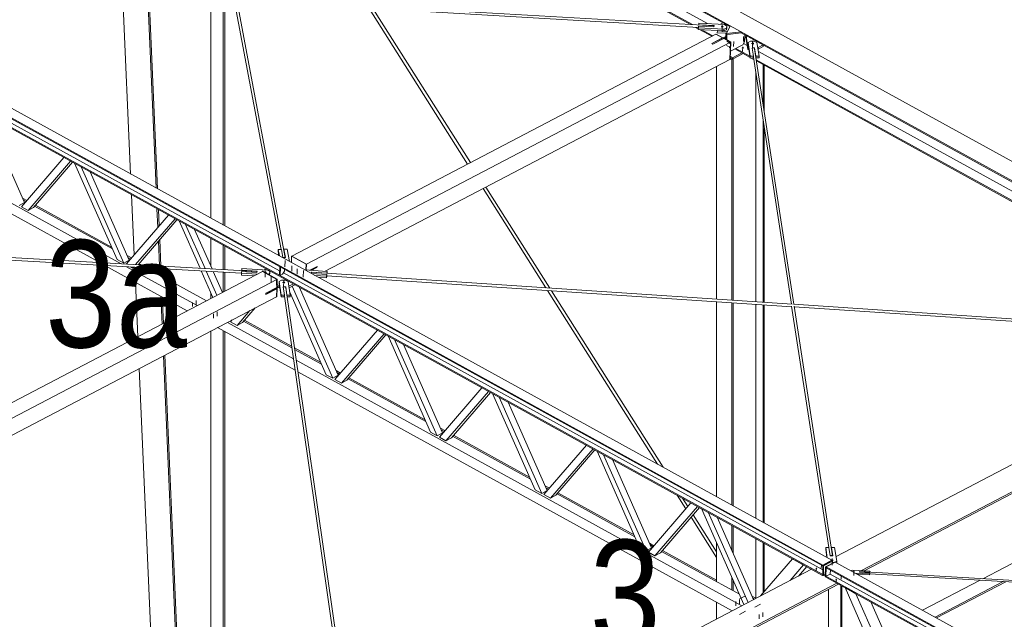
# Model space of a CAD drawing. Header units: millimetres. Extents: x -260 to 160, y -50 to 247.
# Tile 68 of 74: x 42 to 69, y 98 to 115. Entities that reach past the tile are written whole.
import ezdxf

# ---------------------------------------------------------------- set-up
doc = ezdxf.new("R2010")
doc.units = ezdxf.units.MM
doc.linetypes.add('XKITLINE00', pattern=[0])
doc.linetypes.add('XKITLINE02', pattern=[4, 2, -2])
for name, color, linetype, lineweight in [('Element', 2, 'Continuous', 0), ('Spoina', 1, 'Continuous', 0), ('Śruba', 3, 'Continuous', 0)]:
    doc.layers.add(name, color=color, linetype=linetype, lineweight=lineweight)
doc.styles.add('ARIAL', font='ARIAL.TTF')

msp = doc.modelspace()

# ---------------------------------------------------------------- hatches: boundary and pattern name
at = {"layer": 'Śruba'}
for points in [[(61.516, 114.987), (61.508, 114.989), (61.502, 114.991), (61.496, 114.994), (61.491, 114.997), (61.488, 115.001), (61.485, 115.005), (61.485, 115.009), (61.486, 115.013), (61.488, 115.017), (61.492, 115.02), (61.497, 115.023), (61.503, 115.026), (61.51, 115.028), (61.517, 115.029), (61.525, 115.029), (61.532, 115.028), (61.54, 115.027), (61.546, 115.025), (61.552, 115.022), (61.557, 115.019), (61.561, 115.015), (61.563, 115.011), (61.563, 115.007), (61.562, 115.003), (61.56, 114.999), (61.556, 114.995), (61.551, 114.992), (61.545, 114.99), (61.539, 114.988), (61.531, 114.987), (61.523, 114.987)], [(61.724, 114.575), (61.728, 114.579), (61.732, 114.583), (61.737, 114.586), (61.741, 114.589), (61.746, 114.59), (61.75, 114.59), (61.753, 114.588), (61.756, 114.586), (61.758, 114.583), (61.76, 114.579), (61.76, 114.574), (61.76, 114.568), (61.759, 114.563), (61.757, 114.557), (61.754, 114.551), (61.751, 114.546), (61.747, 114.541), (61.743, 114.537), (61.738, 114.534), (61.734, 114.532), (61.729, 114.531), (61.726, 114.531), (61.722, 114.532), (61.719, 114.534), (61.717, 114.538), (61.715, 114.542), (61.715, 114.547), (61.715, 114.552), (61.716, 114.558), (61.718, 114.564), (61.721, 114.569)], [(62.366, 114.519), (62.359, 114.52), (62.352, 114.522), (62.346, 114.525), (62.342, 114.529), (62.338, 114.532), (62.336, 114.536), (62.335, 114.54), (62.336, 114.545), (62.338, 114.548), (62.342, 114.552), (62.347, 114.555), (62.353, 114.558), (62.36, 114.559), (62.367, 114.56), (62.375, 114.56), (62.383, 114.56), (62.39, 114.558), (62.397, 114.556), (62.403, 114.554), (62.407, 114.55), (62.411, 114.547), (62.413, 114.543), (62.414, 114.538), (62.413, 114.534), (62.411, 114.53), (62.407, 114.527), (62.402, 114.524), (62.396, 114.521), (62.389, 114.52), (62.382, 114.519), (62.374, 114.518)], [(61.721, 114.454), (61.725, 114.459), (61.729, 114.463), (61.734, 114.466), (61.738, 114.468), (61.742, 114.469), (61.746, 114.469), (61.75, 114.468), (61.753, 114.466), (61.755, 114.462), (61.756, 114.458), (61.757, 114.453), (61.757, 114.448), (61.756, 114.442), (61.754, 114.436), (61.751, 114.431), (61.747, 114.425), (61.744, 114.42), (61.739, 114.416), (61.735, 114.413), (61.731, 114.411), (61.726, 114.41), (61.722, 114.41), (61.719, 114.412), (61.716, 114.414), (61.714, 114.417), (61.712, 114.421), (61.712, 114.426), (61.712, 114.432), (61.713, 114.437), (61.715, 114.443), (61.718, 114.449)], [(62.09, 114.401), (62.084, 114.402), (62.079, 114.403), (62.074, 114.406), (62.07, 114.408), (62.067, 114.412), (62.065, 114.415), (62.065, 114.418), (62.066, 114.422), (62.067, 114.425), (62.07, 114.428), (62.075, 114.43), (62.079, 114.432), (62.085, 114.434), (62.091, 114.434), (62.097, 114.435), (62.104, 114.434), (62.11, 114.433), (62.115, 114.431), (62.12, 114.429), (62.124, 114.426), (62.127, 114.423), (62.129, 114.42), (62.129, 114.417), (62.128, 114.413), (62.126, 114.41), (62.123, 114.407), (62.119, 114.405), (62.114, 114.403), (62.109, 114.401), (62.103, 114.4), (62.096, 114.4)], [(48.745, 108.127), (48.737, 108.129), (48.731, 108.131), (48.725, 108.133), (48.72, 108.137), (48.716, 108.141), (48.714, 108.145), (48.714, 108.149), (48.714, 108.153), (48.717, 108.157), (48.721, 108.16), (48.725, 108.163), (48.731, 108.166), (48.738, 108.168), (48.746, 108.169), (48.753, 108.169), (48.761, 108.168), (48.768, 108.167), (48.775, 108.165), (48.781, 108.162), (48.786, 108.158), (48.789, 108.155), (48.791, 108.151), (48.792, 108.147), (48.791, 108.143), (48.789, 108.139), (48.785, 108.135), (48.78, 108.132), (48.774, 108.13), (48.767, 108.128), (48.76, 108.127), (48.752, 108.127)], [(49.262, 107.842), (49.255, 107.843), (49.248, 107.846), (49.242, 107.848), (49.238, 107.852), (49.234, 107.855), (49.232, 107.859), (49.231, 107.864), (49.232, 107.868), (49.234, 107.872), (49.238, 107.875), (49.243, 107.878), (49.249, 107.881), (49.256, 107.882), (49.263, 107.883), (49.271, 107.884), (49.279, 107.883), (49.286, 107.882), (49.293, 107.88), (49.299, 107.877), (49.303, 107.873), (49.307, 107.87), (49.309, 107.866), (49.31, 107.862), (49.309, 107.857), (49.307, 107.854), (49.303, 107.85), (49.298, 107.847), (49.292, 107.844), (49.285, 107.843), (49.278, 107.842), (49.27, 107.841)], [(64.587, 100.083), (64.58, 100.084), (64.573, 100.086), (64.567, 100.089), (64.562, 100.092), (64.559, 100.096), (64.557, 100.1), (64.556, 100.104), (64.557, 100.108), (64.559, 100.112), (64.563, 100.116), (64.568, 100.119), (64.574, 100.121), (64.581, 100.123), (64.588, 100.124), (64.596, 100.124), (64.603, 100.123), (64.611, 100.122), (64.617, 100.12), (64.623, 100.117), (64.628, 100.114), (64.632, 100.11), (64.634, 100.106), (64.634, 100.102), (64.634, 100.098), (64.631, 100.094), (64.627, 100.09), (64.623, 100.087), (64.617, 100.085), (64.61, 100.083), (64.602, 100.082), (64.595, 100.082)], [(64.148, 99.846), (64.143, 99.847), (64.139, 99.848), (64.135, 99.85), (64.132, 99.852), (64.13, 99.855), (64.128, 99.857), (64.128, 99.86), (64.128, 99.862), (64.13, 99.865), (64.132, 99.867), (64.135, 99.869), (64.139, 99.871), (64.144, 99.872), (64.148, 99.872), (64.153, 99.873), (64.158, 99.872), (64.163, 99.871), (64.167, 99.87), (64.171, 99.868), (64.174, 99.866), (64.176, 99.864), (64.177, 99.861), (64.178, 99.859), (64.177, 99.856), (64.176, 99.853), (64.173, 99.851), (64.17, 99.849), (64.166, 99.848), (64.162, 99.847), (64.157, 99.846), (64.152, 99.846)], [(65.197, 99.772), (65.193, 99.773), (65.188, 99.774), (65.185, 99.776), (65.182, 99.778), (65.179, 99.781), (65.178, 99.783), (65.178, 99.786), (65.178, 99.788), (65.18, 99.791), (65.182, 99.793), (65.185, 99.795), (65.189, 99.797), (65.193, 99.798), (65.198, 99.799), (65.203, 99.799), (65.208, 99.798), (65.212, 99.797), (65.217, 99.796), (65.22, 99.794), (65.224, 99.792), (65.226, 99.79), (65.227, 99.787), (65.228, 99.785), (65.227, 99.782), (65.226, 99.779), (65.223, 99.777), (65.22, 99.775), (65.216, 99.774), (65.212, 99.773), (65.207, 99.772), (65.202, 99.772)], [(64.706, 99.539), (64.701, 99.54), (64.697, 99.541), (64.693, 99.543), (64.69, 99.545), (64.688, 99.547), (64.686, 99.55), (64.686, 99.553), (64.686, 99.555), (64.688, 99.558), (64.69, 99.56), (64.693, 99.562), (64.697, 99.563), (64.702, 99.565), (64.706, 99.565), (64.711, 99.565), (64.716, 99.565), (64.721, 99.564), (64.725, 99.563), (64.729, 99.561), (64.732, 99.559), (64.734, 99.556), (64.735, 99.554), (64.736, 99.551), (64.735, 99.549), (64.734, 99.546), (64.731, 99.544), (64.728, 99.542), (64.724, 99.54), (64.72, 99.539), (64.715, 99.539), (64.71, 99.538)]]:
    msp.add_hatch(color=256, dxfattribs=at).paths.add_polyline_path(points, flags=17)

# ---------------------------------------------------------------- linework, layer by layer
at = {"layer": 'Element', "linetype": 'XKITLINE00', "lineweight": 0}
for p, q in [((47.201, 123.589), (77.546, 106.877)), ((46.698, 123.326), (77.044, 106.614)), ((46.698, 123.296), (61.738, 115.013)), ((47.262, 122.727), (61.113, 115.099)), ((47.018, 122.57), (60.633, 115.071)), ((47.019, 122.6), (60.695, 115.068)), ((33.993, 116.679), (64.338, 99.967)), ((34.244, 116.811), (64.589, 100.098)), ((64.331, 99.702), (33.986, 116.414)), ((33.992, 116.655), (64.337, 99.943)), ((34.105, 116.477), (49.153, 108.189)), ((34.294, 116.22), (64.33, 99.678)), ((44.991, 110.892), (44.772, 115.923)), ((45.701, 110.501), (45.467, 115.883)), ((45.744, 110.477), (45.508, 115.881)), ((47.235, 109.656), (47.235, 115.78)), ((47.58, 109.466), (47.58, 115.76)), ((47.621, 109.444), (47.621, 115.758)), ((49.196, 108.786), (47.883, 115.758)), ((47.932, 115.811), (61.294, 115.033)), ((49.311, 108.559), (47.956, 115.756)), ((47.959, 115.738), (60.857, 114.987)), ((54.409, 111.171), (51.657, 115.523)), ((54.485, 111.211), (51.761, 115.517)), ((60.856, 114.979), (60.863, 115.027)), ((60.863, 115.027), (61.29, 115.002)), ((60.868, 115.065), (60.874, 115.113)), ((60.868, 115.058), (60.868, 115.065)), ((61.295, 115.04), (60.868, 115.065)), ((60.874, 115.113), (61.587, 115.071)), ((61.29, 115.002), (61.295, 115.04)), ((61.291, 115.013), (61.293, 115.027)), ((61.293, 115.027), (61.294, 115.033)), ((61.294, 115.033), (61.294, 115.032)), ((61.475, 115.078), (61.548, 115.116)), ((61.548, 115.116), (61.737, 115.012)), ((61.587, 115.071), (61.653, 115.029)), ((61.749, 115.037), (61.641, 114.816)), ((61.653, 115.029), (61.645, 114.972)), ((61.651, 114.981), (61.653, 115.029)), ((62.054, 114.87), (61.749, 115.037)), ((49.497, 108.602), (61.345, 114.8)), ((60.778, 114.991), (60.855, 114.949)), ((60.84, 114.988), (60.856, 114.979)), ((60.855, 114.931), (60.856, 114.979)), ((61.567, 114.89), (60.855, 114.931)), ((61.568, 114.938), (60.856, 114.979)), ((60.891, 114.929), (61.233, 114.741)), ((60.953, 114.926), (61.261, 114.756)), ((61.291, 115.01), (61.291, 115.013)), ((61.355, 114.805), (61.345, 114.8)), ((61.533, 114.697), (61.345, 114.8)), ((61.533, 114.697), (61.345, 114.8)), ((61.543, 114.702), (61.355, 114.805)), ((61.386, 114.842), (61.388, 114.891)), ((61.646, 114.827), (61.386, 114.842)), ((61.388, 114.891), (61.389, 114.9)), ((61.388, 114.891), (61.669, 114.874)), ((61.567, 114.89), (61.568, 114.938)), ((61.567, 114.89), (61.643, 114.924)), ((61.645, 114.972), (61.568, 114.938)), ((61.601, 114.83), (61.641, 114.808)), ((61.626, 114.796), (61.622, 114.658)), ((61.64, 114.803), (61.626, 114.796)), ((61.626, 114.796), (61.64, 114.788)), ((61.64, 114.786), (61.641, 114.816)), ((61.64, 114.786), (61.642, 114.786)), ((61.641, 114.816), (62.054, 114.87)), ((61.642, 114.787), (61.656, 114.779)), ((61.643, 114.924), (61.651, 114.981)), ((61.643, 114.924), (61.645, 114.972)), ((61.656, 114.779), (61.653, 114.642)), ((61.681, 114.792), (61.656, 114.779)), ((61.681, 114.791), (62.053, 114.839)), ((62.053, 114.839), (62.054, 114.87)), ((62.053, 114.839), (77.043, 106.584)), ((62.147, 114.59), (62.152, 114.785)), ((62.187, 114.715), (62.188, 114.763)), ((62.241, 114.42), (62.188, 114.763)), ((62.188, 114.763), (62.665, 114.501)), ((49.903, 108.378), (61.751, 114.577)), ((61.533, 114.697), (61.232, 114.539)), ((61.232, 114.539), (61.262, 114.522)), ((61.237, 114.536), (61.625, 114.739)), ((61.262, 114.522), (61.564, 114.68)), ((61.543, 114.702), (61.533, 114.697)), ((61.533, 114.691), (61.533, 114.697)), ((61.533, 114.691), (61.533, 114.697)), ((61.543, 114.696), (61.543, 114.702)), ((61.574, 114.685), (61.564, 114.68)), ((61.564, 114.68), (61.751, 114.577)), ((61.564, 114.68), (61.751, 114.577)), ((61.761, 114.582), (61.574, 114.685)), ((61.579, 114.682), (61.624, 114.706)), ((61.751, 114.577), (61.739, 114.095)), ((61.739, 114.095), (61.751, 114.577)), ((61.749, 114.1), (61.761, 114.582)), ((61.761, 114.582), (61.751, 114.577)), ((61.755, 114.325), (62.095, 114.504)), ((62.095, 114.504), (62.147, 114.59)), ((62.12, 114.544), (62.222, 114.488)), ((62.187, 114.715), (62.24, 114.372)), ((62.244, 114.517), (62.246, 114.565)), ((62.244, 114.517), (62.303, 114.134)), ((62.246, 114.565), (62.311, 114.605)), ((62.304, 114.182), (62.246, 114.565)), ((62.311, 114.605), (62.418, 114.608)), ((62.418, 114.608), (62.495, 114.571)), ((62.495, 114.571), (62.554, 114.188)), ((62.665, 114.501), (62.526, 114.428)), ((62.664, 114.453), (62.665, 114.501)), ((62.105, 114.261), (61.807, 114.105)), ((61.808, 114.141), (62.072, 114.279)), ((61.874, 114.388), (62.3, 114.153)), ((61.903, 114.403), (62.295, 114.187)), ((62.24, 114.372), (62.241, 114.42)), ((62.24, 114.372), (62.266, 114.373)), ((62.241, 114.42), (62.259, 114.421)), ((62.358, 114.414), (62.373, 114.414)), ((62.358, 114.414), (62.393, 114.184)), ((62.362, 114.404), (62.36, 114.399)), ((62.375, 114.416), (62.362, 114.404)), ((62.393, 114.421), (62.375, 114.416)), ((62.411, 114.418), (62.393, 114.421)), ((62.424, 114.407), (62.411, 114.418)), ((62.414, 114.415), (62.429, 114.416)), ((62.429, 114.392), (62.424, 114.407)), ((62.429, 114.392), (62.429, 114.416)), ((62.465, 114.186), (62.429, 114.416)), ((63.527, 107.252), (62.429, 114.392)), ((62.517, 114.428), (62.526, 114.428)), ((62.524, 114.38), (62.525, 114.38)), ((62.525, 114.38), (62.664, 114.453)), ((62.525, 114.38), (62.526, 114.428)), ((62.534, 114.316), (76.683, 106.524)), ((50.428, 108.177), (61.739, 114.095)), ((61.739, 114.095), (61.749, 114.1)), ((61.749, 114.123), (61.794, 114.098)), ((61.75, 114.137), (61.807, 114.105)), ((61.751, 114.173), (61.808, 114.141)), ((61.794, 114.098), (61.826, 114.115)), ((61.794, 107.367), (61.794, 114.098)), ((61.807, 114.105), (61.808, 114.141)), ((61.826, 107.365), (61.826, 114.115)), ((62.303, 114.134), (62.304, 114.182)), ((62.303, 114.134), (62.392, 114.136)), ((62.393, 114.184), (62.304, 114.182)), ((62.335, 114.134), (62.402, 114.097)), ((62.388, 114.136), (62.397, 114.13)), ((62.392, 114.136), (62.393, 114.184)), ((63.455, 107.257), (62.393, 114.159)), ((62.464, 114.162), (62.465, 114.186)), ((62.554, 114.188), (62.465, 114.186)), ((62.468, 114.138), (62.552, 114.14)), ((62.476, 114.087), (76.329, 106.458)), ((62.481, 114.054), (76.266, 106.462)), ((62.552, 114.14), (62.554, 114.188)), ((62.667, 112.84), (62.667, 113.951)), ((62.699, 112.632), (62.699, 113.933)), ((61.363, 107.395), (61.363, 113.898)), ((62.462, 107.323), (62.462, 113.709)), ((36.048, 113.164), (44.728, 108.383)), ((35.661, 113.079), (44.128, 108.417)), ((40.937, 112.562), (42.028, 110.094)), ((62.667, 107.309), (62.667, 112.374)), ((62.699, 107.307), (62.699, 112.166)), ((41.938, 109.975), (43.128, 111.355)), ((42.123, 109.874), (43.312, 111.253)), ((43.365, 111.224), (42.274, 109.958)), ((44.613, 108.502), (43.424, 111.192)), ((44.797, 108.401), (43.608, 111.09)), ((43.857, 110.953), (44.948, 108.485)), ((56.597, 107.712), (54.842, 110.487)), ((56.703, 107.705), (54.918, 110.526)), ((42.028, 110.094), (41.877, 110.009)), ((41.971, 110.223), (42.093, 110.155)), ((41.995, 110.167), (42.069, 110.127)), ((45.09, 108.635), (45.016, 110.315)), ((42.123, 109.874), (41.938, 109.975)), ((42.274, 109.958), (42.123, 109.874)), ((42.306, 109.996), (44.482, 108.798)), ((42.331, 110.024), (44.458, 108.853)), ((45.749, 109.4), (45.727, 109.924)), ((45.789, 109.446), (45.769, 109.9)), ((21.729, 109.663), (48.523, 108.172)), ((22.152, 109.568), (48.086, 108.125)), ((44.866, 108.375), (46.048, 109.747)), ((45.125, 108.361), (46.232, 109.645)), ((45.2, 108.357), (46.285, 109.616)), ((46.929, 108.261), (46.344, 109.584)), ((47.072, 108.253), (46.528, 109.482)), ((47.265, 108.242), (46.777, 109.345)), ((45.796, 108.324), (45.766, 109.014)), ((45.838, 108.321), (45.805, 109.06)), ((47.235, 108.308), (47.235, 109.093)), ((47.58, 108.224), (47.58, 108.903)), ((47.621, 108.222), (47.621, 108.88)), ((49.112, 108.735), (49.113, 108.783)), ((49.135, 108.609), (49.112, 108.735)), ((49.113, 108.783), (49.202, 108.786)), ((49.147, 108.603), (49.113, 108.783)), ((49.202, 108.786), (49.245, 108.556)), ((49.272, 108.765), (49.273, 108.789)), ((49.273, 108.789), (49.362, 108.792)), ((49.316, 108.559), (49.273, 108.789)), ((49.362, 108.792), (49.426, 108.449)), ((44.797, 108.401), (44.613, 108.502)), ((44.948, 108.485), (44.797, 108.401)), ((44.891, 108.614), (45.014, 108.547)), ((44.915, 108.559), (44.989, 108.519)), ((49.245, 108.556), (49.316, 108.559)), ((49.26, 108.557), (49.262, 108.559)), ((49.262, 108.559), (49.28, 108.564)), ((49.28, 108.564), (49.298, 108.561)), ((49.298, 108.561), (49.3, 108.558)), ((49.482, 108.418), (49.487, 108.596)), ((49.487, 108.596), (49.497, 108.602)), ((49.893, 108.373), (49.487, 108.596)), ((49.903, 108.378), (49.497, 108.602)), ((49.497, 108.602), (49.903, 108.378)), ((36.297, 101.696), (48.673, 108.17)), ((44.272, 108.337), (46.571, 107.071)), ((44.872, 108.304), (46.848, 107.216)), ((44.985, 108.297), (45.043, 108.265)), ((45.043, 108.265), (45.067, 108.293)), ((45.09, 108.292), (45.043, 108.265)), ((45.226, 108.388), (45.292, 108.352)), ((45.436, 108.272), (47.108, 107.352)), ((45.807, 108.068), (45.799, 108.252)), ((45.85, 108.045), (45.841, 108.25)), ((47.289, 107.446), (46.961, 108.188)), ((47.402, 107.506), (47.104, 108.18)), ((47.555, 107.586), (47.297, 108.169)), ((47.58, 107.599), (47.58, 108.153)), ((47.621, 107.62), (47.621, 108.151)), ((48.085, 108.118), (48.091, 108.165)), ((48.091, 108.165), (48.519, 108.141)), ((48.096, 108.203), (48.102, 108.251)), ((48.096, 108.196), (48.096, 108.203)), ((48.524, 108.18), (48.096, 108.203)), ((48.102, 108.251), (48.815, 108.211)), ((48.519, 108.141), (48.524, 108.18)), ((48.52, 108.152), (48.521, 108.166)), ((48.52, 108.15), (48.52, 108.152)), ((48.521, 108.166), (48.523, 108.172)), ((48.523, 108.172), (48.523, 108.171)), ((48.683, 108.176), (48.673, 108.17)), ((49.079, 107.947), (48.673, 108.17)), ((48.673, 108.17), (49.079, 107.947)), ((49.089, 107.952), (48.683, 108.176)), ((48.726, 108.216), (48.777, 108.243)), ((48.815, 108.211), (48.881, 108.169)), ((48.881, 108.169), (48.874, 108.112)), ((48.88, 108.121), (48.881, 108.169)), ((49.156, 108.304), (49.149, 108.066)), ((49.176, 108.293), (49.156, 108.304)), ((49.156, 108.304), (49.156, 108.304)), ((49.176, 108.293), (49.17, 108.055)), ((49.176, 108.293), (49.176, 108.293)), ((49.238, 108.09), (49.289, 108.177)), ((49.289, 108.177), (49.291, 108.229)), ((49.85, 108.216), (50.486, 108.173)), ((49.889, 108.213), (49.893, 108.373)), ((49.893, 108.373), (49.903, 108.378)), ((49.899, 108.212), (49.903, 108.378)), ((49.899, 108.212), (49.903, 108.378)), ((50.199, 108.313), (49.994, 108.206)), ((50.193, 108.28), (50.046, 108.203)), ((50.049, 108.147), (50.048, 108.141)), ((50.049, 108.147), (63.48, 107.255)), ((50.05, 108.147), (50.051, 108.154)), ((50.051, 108.147), (50.051, 108.154)), ((50.478, 108.126), (50.051, 108.154)), ((50.055, 108.202), (50.198, 108.277)), ((50.193, 108.31), (50.193, 108.28)), ((50.193, 108.28), (50.198, 108.277)), ((50.198, 108.277), (50.199, 108.313)), ((50.486, 108.173), (50.478, 108.126)), ((50.484, 108.125), (50.486, 108.173)), ((36.703, 101.472), (49.079, 107.947)), ((45.189, 106.348), (45.123, 107.869)), ((48.084, 108.069), (48.085, 108.118)), ((48.442, 108.049), (48.084, 108.069)), ((48.525, 108.093), (48.085, 108.118)), ((48.874, 108.112), (48.832, 108.093)), ((48.873, 108.071), (48.88, 108.121)), ((48.873, 108.071), (48.874, 108.112)), ((49.073, 107.724), (49.079, 107.947)), ((49.079, 107.947), (49.073, 107.724)), ((49.089, 107.952), (49.079, 107.947)), ((49.083, 107.729), (49.089, 107.952)), ((49.14, 107.84), (49.142, 107.888)), ((49.142, 107.888), (49.207, 107.928)), ((49.197, 107.505), (49.142, 107.888)), ((49.149, 108.066), (49.17, 108.055)), ((49.17, 108.055), (49.238, 108.09)), ((49.207, 107.928), (49.314, 107.931)), ((49.261, 108.129), (64.334, 99.828)), ((49.314, 107.931), (49.391, 107.894)), ((49.391, 107.894), (49.446, 107.511)), ((50.046, 108.127), (50.045, 108.116)), ((50.045, 108.116), (50.046, 108.124)), ((50.045, 108.116), (50.471, 108.088)), ((50.048, 108.141), (50.046, 108.127)), ((50.463, 108.04), (50.129, 108.062)), ((50.228, 108.008), (50.462, 107.992)), ((50.462, 107.992), (50.47, 108.04)), ((50.462, 107.992), (50.463, 108.04)), ((50.471, 108.088), (50.463, 108.04)), ((50.47, 108.04), (50.471, 108.088)), ((50.47, 108.047), (63.466, 107.184)), ((50.477, 108.118), (50.478, 108.126)), ((50.483, 108.118), (50.484, 108.125)), ((48.77, 107.536), (49.136, 107.727)), ((48.77, 107.53), (49.072, 107.688)), ((49.073, 107.724), (48.771, 107.566)), ((49.072, 107.688), (49.066, 107.465)), ((49.072, 107.688), (49.066, 107.465)), ((49.067, 107.691), (49.072, 107.688)), ((49.067, 107.691), (49.072, 107.688)), ((49.072, 107.688), (49.082, 107.693)), ((49.073, 107.724), (49.083, 107.729)), ((49.082, 107.693), (49.076, 107.47)), ((49.077, 107.696), (49.082, 107.693)), ((49.083, 107.735), (49.103, 107.745)), ((49.084, 107.756), (49.159, 107.714)), ((49.085, 107.804), (49.151, 107.768)), ((49.14, 107.84), (49.196, 107.457)), ((49.253, 107.737), (49.268, 107.738)), ((49.253, 107.737), (49.286, 107.507)), ((49.257, 107.728), (49.255, 107.722)), ((49.27, 107.739), (49.257, 107.728)), ((49.288, 107.744), (49.27, 107.739)), ((49.306, 107.741), (49.288, 107.744)), ((49.319, 107.73), (49.306, 107.741)), ((49.308, 107.738), (49.324, 107.739)), ((49.324, 107.715), (49.319, 107.73)), ((49.324, 107.715), (49.324, 107.739)), ((49.357, 107.509), (49.324, 107.739)), ((51.409, 93.323), (49.324, 107.715)), ((49.411, 107.758), (49.538, 107.824)), ((49.417, 107.713), (49.582, 107.8)), ((50.638, 105.184), (49.5, 107.757)), ((49.697, 107.737), (50.788, 105.269)), ((59.716, 102.782), (56.645, 107.637)), ((59.871, 102.697), (56.75, 107.63)), ((36.967, 101.135), (49.066, 107.465)), ((45.867, 106.702), (45.833, 107.477)), ((45.907, 106.724), (45.875, 107.454)), ((47.235, 107.418), (47.235, 107.567)), ((48.771, 107.566), (48.77, 107.53)), ((49.066, 107.465), (49.076, 107.47)), ((49.196, 107.457), (49.197, 107.505)), ((49.196, 107.457), (49.285, 107.459)), ((49.286, 107.507), (49.197, 107.505)), ((49.285, 107.459), (49.286, 107.507)), ((51.304, 93.551), (49.286, 107.482)), ((49.446, 107.511), (49.357, 107.509)), ((49.357, 107.485), (49.357, 107.509)), ((49.36, 107.461), (49.445, 107.463)), ((50.453, 105.286), (49.435, 107.588)), ((49.445, 107.463), (49.446, 107.511)), ((61.363, 101.875), (61.363, 107.324)), ((47.963, 106.657), (48.325, 107.077)), ((48.467, 107.152), (48.114, 106.742)), ((61.794, 101.638), (61.794, 107.295)), ((61.826, 101.62), (61.826, 107.293)), ((62.462, 101.27), (62.462, 107.251)), ((62.667, 101.157), (62.667, 107.237)), ((62.699, 101.139), (62.699, 107.235)), ((64.501, 100.456), (63.463, 107.2)), ((63.513, 107.253), (76.353, 106.4)), ((64.607, 100.228), (63.535, 107.197)), ((63.538, 107.18), (75.915, 106.358)), ((47.779, 106.759), (47.83, 106.818)), ((48.147, 106.78), (49.495, 106.037)), ((48.171, 106.808), (49.488, 106.082)), ((47.235, 95.48), (47.235, 106.507)), ((47.42, 106.604), (49.586, 105.411)), ((47.58, 95.29), (47.58, 106.515)), ((47.621, 95.268), (47.621, 106.493)), ((47.696, 106.748), (49.539, 105.733)), ((47.963, 106.657), (47.779, 106.759)), ((48.114, 106.742), (47.963, 106.657)), ((50.699, 105.15), (51.888, 106.53)), ((50.883, 105.049), (52.073, 106.429)), ((52.125, 106.399), (51.034, 105.133)), ((53.373, 103.677), (52.184, 106.367)), ((53.558, 103.576), (52.368, 106.266)), ((64.704, 100.206), (76.307, 106.276)), ((49.566, 106.039), (50.298, 105.636)), ((49.573, 105.994), (50.323, 105.581)), ((52.617, 106.128), (53.709, 103.66)), ((46.334, 95.977), (45.906, 105.812)), ((46.376, 95.953), (45.946, 105.833)), ((49.617, 105.69), (62.074, 98.83)), ((65.412, 99.813), (76.981, 105.866)), ((65.494, 99.809), (76.989, 105.823)), ((45.624, 96.368), (45.228, 105.457)), ((50.731, 105.398), (50.854, 105.33)), ((49.664, 105.368), (61.798, 98.685)), ((50.638, 105.184), (50.453, 105.286)), ((50.788, 105.269), (50.638, 105.184)), ((50.883, 105.049), (50.699, 105.15)), ((50.756, 105.343), (50.829, 105.302)), ((51.034, 105.133), (50.883, 105.049)), ((51.067, 105.171), (53.243, 103.973)), ((51.091, 105.2), (53.218, 104.028)), ((53.619, 103.542), (54.808, 104.922)), ((53.803, 103.441), (54.993, 104.82)), ((55.046, 104.791), (53.954, 103.525)), ((56.294, 102.069), (55.104, 104.759)), ((56.478, 101.968), (55.289, 104.657)), ((55.538, 104.52), (56.629, 102.052)), ((53.652, 103.79), (53.774, 103.722)), ((53.558, 103.576), (53.373, 103.677)), ((53.709, 103.66), (53.558, 103.576)), ((53.803, 103.441), (53.619, 103.542)), ((53.676, 103.734), (53.75, 103.694)), ((53.954, 103.525), (53.803, 103.441)), ((53.987, 103.563), (56.163, 102.365)), ((54.011, 103.591), (56.138, 102.42)), ((56.539, 101.934), (57.728, 103.314)), ((56.724, 101.832), (57.913, 103.212)), ((57.966, 103.183), (56.874, 101.917)), ((59.214, 100.461), (58.024, 103.151)), ((59.398, 100.359), (58.209, 103.049)), ((68.802, 99.582), (75.379, 103.023)), ((58.458, 102.912), (59.549, 100.444)), ((56.572, 102.181), (56.694, 102.114)), ((56.596, 102.126), (56.67, 102.085)), ((56.478, 101.968), (56.294, 102.069)), ((56.629, 102.052), (56.478, 101.968)), ((56.724, 101.832), (56.539, 101.934)), ((56.874, 101.917), (56.724, 101.832)), ((56.907, 101.955), (59.083, 100.756)), ((56.932, 101.983), (59.059, 100.812)), ((60.504, 101.537), (60.263, 101.918)), ((60.562, 101.604), (60.417, 101.833)), ((59.459, 100.326), (60.649, 101.705)), ((59.644, 100.224), (60.833, 101.604)), ((60.886, 101.575), (59.795, 100.309)), ((62.131, 98.859), (60.945, 101.542)), ((61.363, 100.178), (60.652, 101.303)), ((61.363, 100.338), (60.71, 101.37)), ((62.244, 98.919), (61.129, 101.441)), ((62.397, 98.999), (61.378, 101.304)), ((61.794, 100.362), (61.794, 101.074)), ((61.826, 100.29), (61.826, 101.057)), ((59.398, 100.359), (59.214, 100.461)), ((59.549, 100.444), (59.398, 100.359)), ((59.492, 100.573), (59.614, 100.506)), ((59.516, 100.518), (59.59, 100.477)), ((61.363, 99.501), (61.363, 100.596)), ((62.462, 99.04), (62.462, 100.707)), ((62.667, 99.187), (62.667, 100.593)), ((62.699, 99.224), (62.699, 100.576)), ((64.415, 100.406), (64.416, 100.454)), ((64.416, 100.454), (64.505, 100.457)), ((64.46, 100.17), (64.416, 100.454)), ((64.505, 100.457), (64.54, 100.227)), ((64.576, 100.458), (64.665, 100.461)), ((64.576, 100.435), (64.576, 100.458)), ((64.612, 100.228), (64.576, 100.458)), ((64.665, 100.461), (64.724, 100.077)), ((59.644, 100.224), (59.459, 100.326)), ((59.795, 100.309), (59.644, 100.224)), ((59.827, 100.347), (62.003, 99.148)), ((59.852, 100.375), (61.363, 99.543)), ((64.45, 100.175), (64.415, 100.406)), ((64.54, 100.227), (64.612, 100.228)), ((64.556, 100.227), (64.558, 100.229)), ((64.558, 100.229), (64.575, 100.234)), ((64.575, 100.234), (64.593, 100.23)), ((64.593, 100.23), (64.596, 100.228)), ((63.49, 100.141), (62.594, 99.102)), ((63.797, 99.971), (63.42, 99.534)), ((63.49, 100.141), (63.797, 99.971)), ((63.49, 100.141), (63.49, 100.141)), ((63.657, 99.658), (63.885, 99.923)), ((63.797, 99.971), (63.797, 99.971)), ((64.331, 99.687), (64.338, 99.958)), ((64.337, 99.943), (64.338, 99.958)), ((64.589, 100.098), (64.338, 99.967)), ((64.338, 99.958), (64.589, 100.089)), ((64.338, 99.958), (64.338, 99.967)), ((64.358, 99.947), (64.338, 99.958)), ((64.351, 99.676), (64.358, 99.947)), ((64.609, 100.078), (64.358, 99.947)), ((64.402, 99.648), (64.409, 99.919)), ((64.409, 99.919), (64.66, 100.05)), ((64.409, 99.919), (64.429, 99.908)), ((64.422, 99.636), (64.429, 99.908)), ((64.429, 99.917), (64.68, 100.048)), ((92.263, 84.587), (64.429, 99.917)), ((64.429, 99.917), (64.429, 99.892)), ((92.263, 84.563), (64.429, 99.892)), ((64.589, 100.089), (64.589, 100.098)), ((64.589, 100.089), (64.609, 100.078)), ((64.608, 100.023), (64.609, 100.078)), ((64.608, 100.036), (64.634, 100.037)), ((64.66, 100.05), (64.672, 100.044)), ((64.724, 100.077), (64.67, 100.044)), ((64.68, 100.048), (92.515, 84.719)), ((64.719, 100.027), (64.723, 100.029)), ((64.723, 100.029), (64.724, 100.077)), ((51.505, 93.301), (64.021, 99.848)), ((61.794, 99.263), (61.794, 99.621)), ((64.33, 99.678), (64.331, 99.702)), ((64.33, 99.678), (64.339, 99.682)), ((64.351, 99.676), (64.331, 99.687)), ((64.403, 99.703), (64.351, 99.676)), ((64.402, 99.648), (64.422, 99.636)), ((64.542, 99.714), (64.422, 99.651)), ((92.256, 84.322), (64.422, 99.651)), ((64.422, 99.651), (64.422, 99.627)), ((64.422, 99.627), (64.731, 99.457)), ((64.545, 99.829), (64.542, 99.714)), ((64.542, 99.714), (92.26, 84.448)), ((65.133, 99.799), (65.134, 99.81)), ((65.134, 99.81), (65.172, 99.827)), ((65.172, 99.827), (65.653, 99.799)), ((65.642, 99.719), (65.234, 99.743)), ((65.296, 99.709), (65.641, 99.689)), ((65.3, 99.707), (65.303, 99.709)), ((65.361, 99.764), (65.362, 99.771)), ((65.361, 99.764), (65.646, 99.748)), ((65.362, 99.771), (65.363, 99.779)), ((65.362, 99.765), (65.362, 99.771)), ((65.362, 99.764), (65.362, 99.765)), ((65.363, 99.78), (65.364, 99.787)), ((65.363, 99.78), (65.364, 99.782)), ((65.363, 99.779), (65.363, 99.78)), ((65.364, 99.782), (65.364, 99.787)), ((65.649, 99.771), (65.364, 99.787)), ((65.364, 99.782), (78.337, 99.026)), ((65.641, 99.689), (65.642, 99.719)), ((65.641, 99.689), (65.645, 99.718)), ((65.646, 99.748), (65.642, 99.719)), ((65.645, 99.718), (65.646, 99.732)), ((65.645, 99.723), (78.334, 98.984)), ((65.646, 99.732), (65.646, 99.748)), ((65.653, 99.799), (65.649, 99.771)), ((65.649, 99.765), (65.649, 99.771)), ((65.652, 99.769), (65.653, 99.799)), ((65.652, 99.765), (65.652, 99.769)), ((52.055, 92.826), (64.731, 99.457)), ((52.1, 92.801), (64.775, 99.433)), ((61.826, 99.246), (61.826, 99.549)), ((64.731, 99.457), (65.262, 99.164)), ((64.84, 97.142), (64.84, 99.397)), ((64.87, 97.159), (64.87, 99.38)), ((67.123, 98.703), (68.729, 99.544)), ((67.47, 98.512), (69.371, 99.506)), ((67.515, 98.487), (69.453, 99.501)), ((62.352, 99.1), (62.468, 99.036)), ((64.493, 99.285), (64.493, 97.393)), ((64.955, 99.334), (65.262, 99.164)), ((64.955, 99.334), (64.955, 99.334)), ((64.955, 99.334), (66.177, 96.57)), ((65.262, 99.164), (92.256, 84.298)), ((65.262, 99.164), (65.262, 99.164)), ((65.262, 99.164), (66.484, 96.401)), ((61.363, 98.458), (61.363, 98.924)), ((62.378, 99.041), (62.427, 99.014)), ((66.7, 96.621), (65.677, 98.936)), ((61.794, 98.683), (61.794, 98.687))]:
    msp.add_line(p, q, dxfattribs=at)
at = {"layer": 'Śruba', "linetype": 'XKITLINE00', "lineweight": 0}
for p, q in [((61.525, 115.05), (61.52, 114.869)), ((61.647, 114.488), (61.761, 114.425)), ((61.65, 114.608), (61.764, 114.545)), ((62.376, 114.582), (62.371, 114.401)), ((62.098, 114.452), (62.094, 114.316)), ((48.754, 108.19), (48.749, 108.009)), ((49.272, 107.905), (49.267, 107.724)), ((64.151, 99.802), (64.154, 99.892)), ((64.596, 100.145), (64.592, 99.964)), ((65.203, 99.814), (65.2, 99.678)), ((64.709, 99.495), (64.712, 99.585))]:
    msp.add_line(p, q, dxfattribs=at)
at = {"layer": 'Śruba', "linetype": 'XKITLINE02', "lineweight": 0}
for p, q in [((61.844, 114.592), (61.841, 114.456)), ((62.121, 114.736), (62.117, 114.601)), ((62.374, 114.597), (62.371, 114.461)), ((49.305, 108.475), (49.3, 108.295)), ((49.493, 108.175), (49.497, 108.326)), ((49.645, 108.091), (49.649, 108.242)), ((49.818, 108.193), (49.813, 108.012)), ((48.915, 107.873), (48.919, 108.023)), ((49.067, 107.789), (49.071, 107.94)), ((46.823, 107.363), (46.823, 107.244)), ((46.722, 107.306), (46.722, 107.187)), ((47.406, 107.041), (47.406, 106.923)), ((47.306, 106.985), (47.306, 106.866)), ((64.292, 99.876), (64.294, 99.966)), ((64.85, 99.568), (64.852, 99.659)), ((62.173, 99.109), (62.01, 99.018)), ((61.905, 98.944), (61.905, 98.826)), ((62.006, 99.001), (62.006, 98.882)), ((62.596, 98.877), (62.432, 98.785)), ((62.173, 98.675), (62.01, 98.583)), ((62.56, 98.584), (62.56, 98.465)), ((62.66, 98.64), (62.66, 98.522))]:
    msp.add_line(p, q, dxfattribs=at)

# ---------------------------------------------------------------- texts
at = {"layer": 'Spoina', "style": 'ARIAL', "width": 0.85}
for s, p in [('3a', (42.602, 106.048)), ('3', (57.82, 97.667))]:
    msp.add_text(s, height=3, dxfattribs=at).set_placement(p)

doc.saveas('drawing.dxf')
